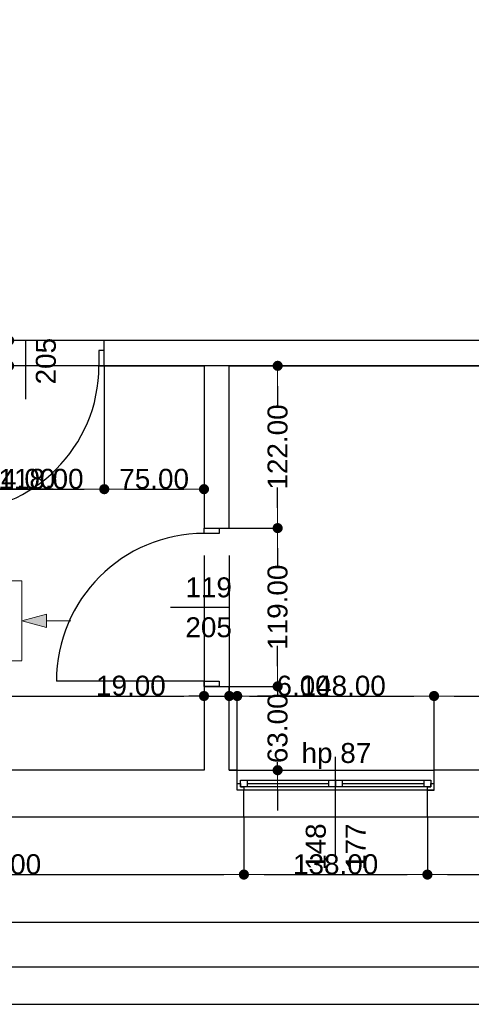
# Model space of a CAD drawing. Header units: millimetres. Extents: x -175445 to -20415, y -559200 to 231527.
# Tile 86 of 256: x -124714 to -121318, y -180731 to -173328. Entities that reach past the tile are written whole.
import ezdxf

# ---------------------------------------------------------------- set-up
doc = ezdxf.new("R2010")
doc.units = ezdxf.units.MM
doc.header["$MEASUREMENT"] = 0
doc.linetypes.add('Wipeout_Contour', pattern=[1000, 0, -1000])
for name, color, linetype in [('Drzwi', 7, 'Continuous'), ('Linia', 7, 'Continuous'), ('Obiekt', 7, 'Continuous'), ('Okno', 7, 'Continuous'), ('Strop', 7, 'Continuous'), ('Wymiary', 63, 'Continuous'), ('Ściana', 7, 'Continuous')]:
    doc.layers.add(name, color=color, linetype=linetype)
doc.styles.add('Arial', font='txt')
doc.dimstyles.new('GENERATED_STYLE__1', dxfattribs={"dimtxt": 150, "dimasz": 152, "dimexe": 0.18, "dimexo": 0, "dimgap": 0.09, "dimtad": 1, "dimtih": 1, "dimtoh": 1, "dimlfac": 0.1, "dimzin": 0, "dimdsep": 46, "dimtxsty": 'Arial', "dimblk": 'ARROWHEAD_11', "dimblk1": 'ARROWHEAD_11', "dimblk2": 'ARROWHEAD_11', "dimcen": 0.09, "dimclrd": 114, "dimclre": 114, "dimclrt": 114, "dimazin": 0, "dimtfac": 1, "dimtdec": 4, "dimtmove": 0, "dimatfit": 3, "dimfxl": 1, "dimtolj": 1, "dimtzin": 0, "dimarcsym": 0})
doc.dimstyles.new('GENERATED_STYLE__2', dxfattribs={"dimtxt": 150, "dimasz": 152, "dimexe": 0.18, "dimexo": 0, "dimgap": 0.09, "dimtad": 1, "dimlfac": 0.1, "dimzin": 0, "dimdsep": 46, "dimtxsty": 'Arial', "dimblk": 'ARROWHEAD_11', "dimblk1": 'ARROWHEAD_11', "dimblk2": 'ARROWHEAD_11', "dimcen": 0.09, "dimclrd": 114, "dimclre": 114, "dimclrt": 114, "dimazin": 0, "dimtfac": 1, "dimtdec": 4, "dimtmove": 0, "dimatfit": 3, "dimfxl": 1, "dimtolj": 1, "dimtzin": 0, "dimarcsym": 0})

# ---------------------------------------------------------------- blocks, each defined once
blk = doc.blocks.new('ARROWHEAD_11')
at = {"color": 0, "linetype": 'Continuous', "lineweight": 0}
blk.add_line((0, 0), (-1, 0), dxfattribs=at)
at = {"color": 0, "linetype": 'Continuous', "lineweight": 0, "const_width": 0.25, "flags": 128}
blk.add_lwpolyline([(-0.125, 0, 1), (0.125, 0, 1)], format="xyb", close=True, dxfattribs=at)
blk = doc.blocks.new('*D1097')
at = {"layer": 'Defpoints', "color": 0}
for p in [(-123328, -177355.6), (-123328, -178412.8), (-126668, -178970.6)]:
    blk.add_point(p, dxfattribs=at)
at = {"layer": 'Wymiary', "color": 114, "lineweight": -2}
for p, q in [((-123328, -177355.6), (-123328, -178412.9)), ((-126668, -178970.6), (-126668, -178412.6)), ((-126516, -178412.8), (-123480, -178412.8))]:
    blk.add_line(p, q, dxfattribs=at)
at = {"layer": 'Wymiary', "color": 114, "lineweight": -2, "xscale": 152, "yscale": 152, "zscale": 152, "rotation": 180}
blk.add_blockref('ARROWHEAD_11', (-126668, -178412.8), dxfattribs=at)
at = {"layer": 'Wymiary', "color": 114, "lineweight": -2, "xscale": 152, "yscale": 152, "zscale": 152}
blk.add_blockref('ARROWHEAD_11', (-123328, -178412.8), dxfattribs=at)
at = {"layer": 'Wymiary', "color": 114, "lineweight": 13, "insert": (-125111.8, -178336), "char_height": 150, "attachment_point": 5, "style": 'Arial'}
blk.add_mtext('\\A1;334.00', dxfattribs=at)
blk = doc.blocks.new('*D1098')
at = {"layer": 'Defpoints', "color": 0}
for p in [(-123328, -177355.6), (-123138, -177355.6), (-123138, -178412.8)]:
    blk.add_point(p, dxfattribs=at)
at = {"layer": 'Wymiary', "color": 114, "lineweight": -2}
for p, q in [((-123328, -177355.6), (-123328, -178412.9)), ((-123138, -177355.6), (-123138, -178412.9)), ((-124123.7, -178412.8), (-123632, -178412.8)), ((-123632, -178412.8), (-123480, -178412.8)), ((-123328, -178412.8), (-123138, -178412.8)), ((-122986, -178412.8), (-122834, -178412.8))]:
    blk.add_line(p, q, dxfattribs=at)
at = {"layer": 'Wymiary', "color": 114, "lineweight": -2, "xscale": 152, "yscale": 152, "zscale": 152}
blk.add_blockref('ARROWHEAD_11', (-123328, -178412.8), dxfattribs=at)
at = {"layer": 'Wymiary', "color": 114, "lineweight": -2, "xscale": 152, "yscale": 152, "zscale": 152, "rotation": 180}
blk.add_blockref('ARROWHEAD_11', (-123138, -178412.8), dxfattribs=at)
at = {"layer": 'Wymiary', "color": 114, "lineweight": 13, "insert": (-123877.9, -178336.1), "char_height": 150, "attachment_point": 5, "style": 'Arial'}
blk.add_mtext('\\A1;19.00', dxfattribs=at)
blk = doc.blocks.new('*D1099')
at = {"layer": 'Defpoints', "color": 0}
for p in [(-123138, -177355.6), (-123078, -178412.8), (-123078, -178970.6)]:
    blk.add_point(p, dxfattribs=at)
at = {"layer": 'Wymiary', "color": 114, "lineweight": -2}
for p, q in [((-123138, -177355.6), (-123138, -178412.9)), ((-123290, -178412.8), (-123442, -178412.8)), ((-123138, -178412.8), (-123078, -178412.8)), ((-123078, -178970.6), (-123078, -178412.6)), ((-122774, -178412.8), (-122926, -178412.8)), ((-122384, -178412.8), (-122774, -178412.8))]:
    blk.add_line(p, q, dxfattribs=at)
at = {"layer": 'Wymiary', "color": 114, "lineweight": -2, "xscale": 152, "yscale": 152, "zscale": 152}
blk.add_blockref('ARROWHEAD_11', (-123138, -178412.8), dxfattribs=at)
at = {"layer": 'Wymiary', "color": 114, "lineweight": -2, "xscale": 152, "yscale": 152, "zscale": 152, "rotation": 180}
blk.add_blockref('ARROWHEAD_11', (-123078, -178412.8), dxfattribs=at)
at = {"layer": 'Wymiary', "color": 114, "lineweight": 13, "insert": (-122579, -178336.1), "char_height": 150, "attachment_point": 5, "style": 'Arial'}
blk.add_mtext('\\A1;6.00', dxfattribs=at)
blk = doc.blocks.new('*D1100')
at = {"layer": 'Defpoints', "color": 0}
for p in [(-121598, -178412.8), (-123078, -178970.6), (-121598, -178970.6)]:
    blk.add_point(p, dxfattribs=at)
at = {"layer": 'Wymiary', "color": 114, "lineweight": -2}
for p, q in [((-123078, -178970.6), (-123078, -178412.6)), ((-122926, -178412.8), (-121750, -178412.8)), ((-121598, -178970.6), (-121598, -178412.6))]:
    blk.add_line(p, q, dxfattribs=at)
at = {"layer": 'Wymiary', "color": 114, "lineweight": -2, "xscale": 152, "yscale": 152, "zscale": 152, "rotation": 180}
blk.add_blockref('ARROWHEAD_11', (-123078, -178412.8), dxfattribs=at)
at = {"layer": 'Wymiary', "color": 114, "lineweight": -2, "xscale": 152, "yscale": 152, "zscale": 152}
blk.add_blockref('ARROWHEAD_11', (-121598, -178412.8), dxfattribs=at)
at = {"layer": 'Wymiary', "color": 114, "lineweight": 13, "insert": (-122281.1, -178336.1), "char_height": 150, "attachment_point": 5, "style": 'Arial'}
blk.add_mtext('\\A1;148.00', dxfattribs=at)
blk = doc.blocks.new('*D1101')
at = {"layer": 'Defpoints', "color": 0}
for p in [(-118708, -178412.8), (-118708, -178810.6), (-121598, -178970.6)]:
    blk.add_point(p, dxfattribs=at)
at = {"layer": 'Wymiary', "color": 114, "lineweight": -2}
for p, q in [((-121598, -178970.6), (-121598, -178412.6)), ((-121446, -178412.8), (-118860, -178412.8)), ((-118708, -178810.6), (-118708, -178412.6))]:
    blk.add_line(p, q, dxfattribs=at)
at = {"layer": 'Wymiary', "color": 114, "lineweight": -2, "xscale": 152, "yscale": 152, "zscale": 152, "rotation": 180}
blk.add_blockref('ARROWHEAD_11', (-121598, -178412.8), dxfattribs=at)
at = {"layer": 'Wymiary', "color": 114, "lineweight": -2, "xscale": 152, "yscale": 152, "zscale": 152}
blk.add_blockref('ARROWHEAD_11', (-118708, -178412.8), dxfattribs=at)
at = {"layer": 'Wymiary', "color": 114, "lineweight": 13, "insert": (-120153, -178336.1), "char_height": 150, "attachment_point": 5, "style": 'Arial'}
blk.add_mtext('\\A1;289.00', dxfattribs=at)
blk = doc.blocks.new('*D1589')
at = {"layer": 'Defpoints', "color": 0}
for p in [(-124946.7, -175930.6), (-120608, -175930.6), (-123328, -178970.6)]:
    blk.add_point(p, dxfattribs=at)
at = {"layer": 'Wymiary', "color": 114, "lineweight": -2}
for p, q in [((-120608, -175930.6), (-124946.9, -175930.6)), ((-124946.7, -176082.6), (-124946.7, -177253.3)), ((-124946.7, -178818.6), (-124946.7, -177875.6)), ((-123328, -178970.6), (-124946.9, -178970.6))]:
    blk.add_line(p, q, dxfattribs=at)
at = {"layer": 'Wymiary', "color": 114, "lineweight": -2, "xscale": 152, "yscale": 152, "zscale": 152}
for p, rotation in [((-124946.7, -175930.6), 90), ((-124946.7, -178970.6), 270)]:
    blk.add_blockref('ARROWHEAD_11', p, dxfattribs=dict(at, rotation=rotation))
at = {"layer": 'Wymiary', "color": 114, "lineweight": 13, "insert": (-124946.7, -177564.5), "char_height": 150, "attachment_point": 5, "rotation": 90, "style": 'Arial'}
blk.add_mtext('\\A1;304.00', dxfattribs=at)
blk = doc.blocks.new('*D1590')
at = {"layer": 'Defpoints', "color": 0}
for p in [(-124793.4, -175740.6), (-120608, -175740.6), (-120608, -175930.6)]:
    blk.add_point(p, dxfattribs=at)
at = {"layer": 'Wymiary', "color": 114, "lineweight": -2}
for p, q in [((-124793.4, -175588.6), (-124793.4, -175436.6)), ((-120608, -175740.6), (-124793.5, -175740.6)), ((-124793.4, -175930.6), (-124793.4, -175740.6)), ((-120608, -175930.6), (-124793.5, -175930.6)), ((-124793.4, -176082.6), (-124870, -176234.6))]:
    blk.add_line(p, q, dxfattribs=at)
at = {"layer": 'Wymiary', "color": 114, "lineweight": -2, "xscale": 152, "yscale": 152, "zscale": 152}
for p, rotation in [((-124793.4, -175740.6), 270), ((-124793.4, -175930.6), 90)]:
    blk.add_blockref('ARROWHEAD_11', p, dxfattribs=dict(at, rotation=rotation))
at = {"layer": 'Wymiary', "color": 114, "lineweight": 13, "insert": (-124870, -176311.3), "char_height": 150, "attachment_point": 5, "rotation": 90, "style": 'Arial'}
blk.add_mtext('\\A1;19.00', dxfattribs=at)
blk = doc.blocks.new('*D1591')
at = {"layer": 'Defpoints', "color": 0}
for p in [(-125358, -169160.6), (-124946.7, -169160.6), (-120608, -175740.6)]:
    blk.add_point(p, dxfattribs=at)
at = {"layer": 'Wymiary', "color": 114, "lineweight": -2}
for p, q in [((-125358, -169160.6), (-124946.5, -169160.6)), ((-124946.7, -169312.6), (-124946.7, -172252.9)), ((-124946.7, -175588.6), (-124946.7, -172876.1)), ((-120608, -175740.6), (-124946.9, -175740.6))]:
    blk.add_line(p, q, dxfattribs=at)
at = {"layer": 'Wymiary', "color": 114, "lineweight": -2, "xscale": 152, "yscale": 152, "zscale": 152}
for p, rotation in [((-124946.7, -169160.6), 90), ((-124946.7, -175740.6), 270)]:
    blk.add_blockref('ARROWHEAD_11', p, dxfattribs=dict(at, rotation=rotation))
at = {"layer": 'Wymiary', "color": 114, "lineweight": 13, "insert": (-124946.7, -172564.5), "char_height": 150, "attachment_point": 5, "rotation": 90, "style": 'Arial'}
blk.add_mtext('\\A1;658.00', dxfattribs=at)
blk = doc.blocks.new('*D1618')
at = {"layer": 'Defpoints', "color": 0}
for p in [(-125398, -175930.6), (-125258, -175930.6), (-125258, -176857.8)]:
    blk.add_point(p, dxfattribs=at)
at = {"layer": 'Wymiary', "color": 114, "lineweight": -2}
for p, q in [((-125398, -175930.6), (-125398, -176858)), ((-125258, -175930.6), (-125258, -176858)), ((-125550, -176857.8), (-125702, -176857.8)), ((-125398, -176857.8), (-125258, -176857.8)), ((-124954, -176857.8), (-125106, -176857.8)), ((-124462.4, -176857.8), (-124954, -176857.8))]:
    blk.add_line(p, q, dxfattribs=at)
at = {"layer": 'Wymiary', "color": 114, "lineweight": -2, "xscale": 152, "yscale": 152, "zscale": 152}
blk.add_blockref('ARROWHEAD_11', (-125398, -176857.8), dxfattribs=at)
at = {"layer": 'Wymiary', "color": 114, "lineweight": -2, "xscale": 152, "yscale": 152, "zscale": 152, "rotation": 180}
blk.add_blockref('ARROWHEAD_11', (-125258, -176857.8), dxfattribs=at)
at = {"layer": 'Wymiary', "color": 114, "lineweight": 13, "insert": (-124708.2, -176781.1), "char_height": 150, "attachment_point": 5, "style": 'Arial'}
blk.add_mtext('\\A1;14.00', dxfattribs=at)
blk = doc.blocks.new('*D1619')
at = {"layer": 'Defpoints', "color": 0}
for p in [(-125258, -175930.6), (-124078, -175930.6), (-124078, -176857.8)]:
    blk.add_point(p, dxfattribs=at)
at = {"layer": 'Wymiary', "color": 114, "lineweight": -2}
for p, q in [((-125258, -175930.6), (-125258, -176858)), ((-124078, -175930.6), (-124078, -176858)), ((-125106, -176857.8), (-124230, -176857.8))]:
    blk.add_line(p, q, dxfattribs=at)
at = {"layer": 'Wymiary', "color": 114, "lineweight": -2, "xscale": 152, "yscale": 152, "zscale": 152, "rotation": 180}
blk.add_blockref('ARROWHEAD_11', (-125258, -176857.8), dxfattribs=at)
at = {"layer": 'Wymiary', "color": 114, "lineweight": -2, "xscale": 152, "yscale": 152, "zscale": 152}
blk.add_blockref('ARROWHEAD_11', (-124078, -176857.8), dxfattribs=at)
at = {"layer": 'Wymiary', "color": 114, "lineweight": 13, "insert": (-124554.2, -176781.1), "char_height": 150, "attachment_point": 5, "style": 'Arial'}
blk.add_mtext('\\A1;118.00', dxfattribs=at)
blk = doc.blocks.new('*D1620')
at = {"layer": 'Defpoints', "color": 0}
for p in [(-124078, -175930.6), (-123328, -175930.6), (-123328, -176857.8)]:
    blk.add_point(p, dxfattribs=at)
at = {"layer": 'Wymiary', "color": 114, "lineweight": -2}
for p, q in [((-124078, -175930.6), (-124078, -176858)), ((-123328, -175930.6), (-123328, -176858)), ((-123926, -176857.8), (-123480, -176857.8))]:
    blk.add_line(p, q, dxfattribs=at)
at = {"layer": 'Wymiary', "color": 114, "lineweight": -2, "xscale": 152, "yscale": 152, "zscale": 152, "rotation": 180}
blk.add_blockref('ARROWHEAD_11', (-124078, -176857.8), dxfattribs=at)
at = {"layer": 'Wymiary', "color": 114, "lineweight": -2, "xscale": 152, "yscale": 152, "zscale": 152}
blk.add_blockref('ARROWHEAD_11', (-123328, -176857.8), dxfattribs=at)
at = {"layer": 'Wymiary', "color": 114, "lineweight": 13, "insert": (-123703, -176781.1), "char_height": 150, "attachment_point": 5, "style": 'Arial'}
blk.add_mtext('\\A1;75.00', dxfattribs=at)
blk = doc.blocks.new('*D1656')
at = {"layer": 'Defpoints', "color": 0}
for p in [(-123138, -178340.6), (-122774.2, -178340.6), (-123138, -178970.6)]:
    blk.add_point(p, dxfattribs=at)
at = {"layer": 'Wymiary', "color": 114, "lineweight": -2}
for p, q in [((-122774.2, -178188.6), (-122774.2, -178036.6)), ((-123138, -178340.6), (-122774.1, -178340.6)), ((-122774.2, -178340.6), (-122774.2, -178402.3)), ((-122774.2, -178970.6), (-122774.2, -178909)), ((-123138, -178970.6), (-122774.1, -178970.6)), ((-122774.2, -179122.6), (-122774.2, -179274.6))]:
    blk.add_line(p, q, dxfattribs=at)
at = {"layer": 'Wymiary', "color": 114, "lineweight": -2, "xscale": 152, "yscale": 152, "zscale": 152}
for p, rotation in [((-122774.2, -178340.6), 270), ((-122774.2, -178970.6), 90)]:
    blk.add_blockref('ARROWHEAD_11', p, dxfattribs=dict(at, rotation=rotation))
at = {"layer": 'Wymiary', "color": 114, "lineweight": 13, "insert": (-122774.2, -178655.6), "char_height": 150, "attachment_point": 5, "rotation": 90, "style": 'Arial'}
blk.add_mtext('\\A1;63.00', dxfattribs=at)
blk = doc.blocks.new('*D1657')
at = {"layer": 'Defpoints', "color": 0}
for p in [(-123138, -177150.6), (-122774.2, -177150.6), (-123138, -178340.6)]:
    blk.add_point(p, dxfattribs=at)
at = {"layer": 'Wymiary', "color": 114, "lineweight": -2}
for p, q in [((-123138, -177150.6), (-122774.1, -177150.6)), ((-122774.2, -177302.6), (-122774.2, -177441.5)), ((-122774.2, -178188.6), (-122774.2, -178049.8)), ((-123138, -178340.6), (-122774.1, -178340.6))]:
    blk.add_line(p, q, dxfattribs=at)
at = {"layer": 'Wymiary', "color": 114, "lineweight": -2, "xscale": 152, "yscale": 152, "zscale": 152}
for p, rotation in [((-122774.2, -177150.6), 90), ((-122774.2, -178340.6), 270)]:
    blk.add_blockref('ARROWHEAD_11', p, dxfattribs=dict(at, rotation=rotation))
at = {"layer": 'Wymiary', "color": 114, "lineweight": 13, "insert": (-122774.2, -177745.6), "char_height": 150, "attachment_point": 5, "rotation": 90, "style": 'Arial'}
blk.add_mtext('\\A1;119.00', dxfattribs=at)
blk = doc.blocks.new('*D1658')
at = {"layer": 'Defpoints', "color": 0}
for p in [(-123138, -175930.6), (-122774.2, -175930.6), (-123138, -177150.6)]:
    blk.add_point(p, dxfattribs=at)
at = {"layer": 'Wymiary', "color": 114, "lineweight": -2}
for p, q in [((-123138, -175930.6), (-122774.1, -175930.6)), ((-122774.2, -176082.6), (-122774.2, -176236.5)), ((-122774.2, -176998.6), (-122774.2, -176844.8)), ((-123138, -177150.6), (-122774.1, -177150.6))]:
    blk.add_line(p, q, dxfattribs=at)
at = {"layer": 'Wymiary', "color": 114, "lineweight": -2, "xscale": 152, "yscale": 152, "zscale": 152}
for p, rotation in [((-122774.2, -175930.6), 90), ((-122774.2, -177150.6), 270)]:
    blk.add_blockref('ARROWHEAD_11', p, dxfattribs=dict(at, rotation=rotation))
at = {"layer": 'Wymiary', "color": 114, "lineweight": 13, "insert": (-122774.2, -176540.6), "char_height": 150, "attachment_point": 5, "rotation": 90, "style": 'Arial'}
blk.add_mtext('\\A1;122.00', dxfattribs=at)
blk = doc.blocks.new('*D1715')
at = {"layer": 'Defpoints', "color": 0}
for p in [(-126718, -179320.6), (-123028, -179320.6), (-123028, -179755.3)]:
    blk.add_point(p, dxfattribs=at)
at = {"layer": 'Wymiary', "color": 114, "lineweight": -2}
for p, q in [((-126718, -179320.6), (-126718, -179755.4)), ((-123028, -179320.6), (-123028, -179755.4)), ((-126566, -179755.3), (-123180, -179755.3))]:
    blk.add_line(p, q, dxfattribs=at)
at = {"layer": 'Wymiary', "color": 114, "lineweight": -2, "xscale": 152, "yscale": 152, "zscale": 152, "rotation": 180}
blk.add_blockref('ARROWHEAD_11', (-126718, -179755.3), dxfattribs=at)
at = {"layer": 'Wymiary', "color": 114, "lineweight": -2, "xscale": 152, "yscale": 152, "zscale": 152}
blk.add_blockref('ARROWHEAD_11', (-123028, -179755.3), dxfattribs=at)
at = {"layer": 'Wymiary', "color": 114, "lineweight": 13, "insert": (-124873, -179678.5), "char_height": 150, "attachment_point": 5, "style": 'Arial'}
blk.add_mtext('\\A1;369.00', dxfattribs=at)
blk = doc.blocks.new('*D1716')
at = {"layer": 'Defpoints', "color": 0}
for p in [(-123028, -179320.6), (-121648, -179320.6), (-121648, -179755.3)]:
    blk.add_point(p, dxfattribs=at)
at = {"layer": 'Wymiary', "color": 114, "lineweight": -2}
for p, q in [((-123028, -179320.6), (-123028, -179755.4)), ((-121648, -179320.6), (-121648, -179755.4)), ((-122876, -179755.3), (-121800, -179755.3))]:
    blk.add_line(p, q, dxfattribs=at)
at = {"layer": 'Wymiary', "color": 114, "lineweight": -2, "xscale": 152, "yscale": 152, "zscale": 152, "rotation": 180}
blk.add_blockref('ARROWHEAD_11', (-123028, -179755.3), dxfattribs=at)
at = {"layer": 'Wymiary', "color": 114, "lineweight": -2, "xscale": 152, "yscale": 152, "zscale": 152}
blk.add_blockref('ARROWHEAD_11', (-121648, -179755.3), dxfattribs=at)
at = {"layer": 'Wymiary', "color": 114, "lineweight": 13, "insert": (-122338, -179678.5), "char_height": 150, "attachment_point": 5, "style": 'Arial'}
blk.add_mtext('\\A1;138.00', dxfattribs=at)
blk = doc.blocks.new('*D1717')
at = {"layer": 'Defpoints', "color": 0}
for p in [(-121648, -179320.6), (-118068, -179320.6), (-118068, -179755.3)]:
    blk.add_point(p, dxfattribs=at)
at = {"layer": 'Wymiary', "color": 114, "lineweight": -2}
for p, q in [((-121648, -179320.6), (-121648, -179755.4)), ((-118068, -179320.6), (-118068, -179755.4)), ((-121496, -179755.3), (-118220, -179755.3))]:
    blk.add_line(p, q, dxfattribs=at)
at = {"layer": 'Wymiary', "color": 114, "lineweight": -2, "xscale": 152, "yscale": 152, "zscale": 152, "rotation": 180}
blk.add_blockref('ARROWHEAD_11', (-121648, -179755.3), dxfattribs=at)
at = {"layer": 'Wymiary', "color": 114, "lineweight": -2, "xscale": 152, "yscale": 152, "zscale": 152}
blk.add_blockref('ARROWHEAD_11', (-118068, -179755.3), dxfattribs=at)
at = {"layer": 'Wymiary', "color": 114, "lineweight": 13, "insert": (-119858, -179678.5), "char_height": 150, "attachment_point": 5, "style": 'Arial'}
blk.add_mtext('\\A1;358.00', dxfattribs=at)
blk = doc.blocks.new('*D1735')
at = {"layer": 'Defpoints', "color": 0}
for p in [(-67558, -174460.7), (-67558, -180112.2), (-140258, -180730.6)]:
    blk.add_point(p, dxfattribs=at)
at = {"layer": 'Wymiary', "color": 114, "lineweight": -2}
for p, q in [((-67558, -174460.7), (-67558, -180112.4)), ((-140258, -180730.6), (-140258, -180112)), ((-140106, -180112.2), (-67710, -180112.2))]:
    blk.add_line(p, q, dxfattribs=at)
at = {"layer": 'Wymiary', "color": 114, "lineweight": -2, "xscale": 152, "yscale": 152, "zscale": 152, "rotation": 180}
blk.add_blockref('ARROWHEAD_11', (-140258, -180112.2), dxfattribs=at)
at = {"layer": 'Wymiary', "color": 114, "lineweight": -2, "xscale": 152, "yscale": 152, "zscale": 152}
blk.add_blockref('ARROWHEAD_11', (-67558, -180112.2), dxfattribs=at)
at = {"layer": 'Wymiary', "color": 114, "lineweight": 13, "insert": (-103908, -180035.5), "char_height": 150, "attachment_point": 5, "style": 'Arial'}
blk.add_mtext('\\A1;7270.01', dxfattribs=at)

msp = doc.modelspace()

# ---------------------------------------------------------------- hatches: boundary and pattern name
at = {"layer": 'Linia', "linetype": 'Continuous', "lineweight": 13}
msp.add_hatch(color=256, dxfattribs=at).paths.add_polyline_path([(-124698.913, -177847.394), (-124512.311, -177897.394), (-124512.311, -177797.394)])

# ---------------------------------------------------------------- linework, layer by layer
at = {"layer": 'Drzwi'}
for p, q in [((-124078.019, -175815.636), (-124118.019, -175815.636)), ((-124118.019, -175815.636), (-124118.019, -175930.636)), ((-124078.019, -175930.636), (-124078.019, -175815.636)), ((-124078.019, -175930.636), (-124078.019, -175815.636)), ((-124118.019, -175930.636), (-124078.019, -175930.636)), ((-123328.019, -177190.636), (-123328.019, -177150.636)), ((-123328.019, -177150.636), (-123213.019, -177150.636)), ((-123328.019, -177150.636), (-123213.019, -177150.636)), ((-123213.019, -177190.636), (-123328.019, -177190.636)), ((-123213.019, -177150.636), (-123213.019, -177190.636)), ((-123328.019, -178300.636), (-124438.019, -178300.636)), ((-123328.019, -178340.636), (-123328.019, -178300.636)), ((-123328.019, -178300.636), (-123213.019, -178300.636)), ((-123213.019, -178300.636), (-123213.019, -178340.636)), ((-123213.019, -178340.636), (-123328.019, -178340.636)), ((-123328.019, -178340.636), (-123213.019, -178340.636))]:
    msp.add_line(p, q, dxfattribs=at)
for centre, radius, start, end in [((-125218.019, -175930.636), 1100, 270, 0), ((-123328.019, -178300.636), 1110, 90, 180)]:
    msp.add_arc(centre, radius, start, end, dxfattribs=at)
at = {"layer": 'Linia', "lineweight": 13}
for p, q in [((-124698.913, -177547.794), (-125298.913, -177547.794)), ((-124698.913, -178146.994), (-124698.913, -177547.794)), ((-124698.913, -177847.394), (-124512.311, -177797.394)), ((-124512.311, -177797.394), (-124512.311, -177897.394)), ((-124698.913, -177847.394), (-124512.311, -177897.394)), ((-124328.538, -177847.394), (-124512.311, -177847.394)), ((-125298.913, -178147.794), (-124698.913, -178147.794))]:
    msp.add_line(p, q, dxfattribs=at)
at = {"layer": 'Obiekt'}
for p, q in [((-124668.019, -176182.014), (-124668.019, -175740.636)), ((-123579.397, -177745.636), (-123138.019, -177745.636)), ((-122338.019, -179620.636), (-122338.019, -178870.636))]:
    msp.add_line(p, q, dxfattribs=at)
at = {"layer": 'Okno'}
for p, q in [((-123078.019, -178970.636), (-121598.019, -178970.636)), ((-123053.019, -179045.636), (-123003.019, -179045.636)), ((-123053.019, -179095.636), (-123053.019, -179045.636)), ((-123003.019, -179045.636), (-122388.019, -179045.636)), ((-123003.019, -179045.636), (-123003.019, -179095.636)), ((-123003.019, -179045.636), (-122388.019, -179045.636)), ((-122388.019, -179095.636), (-122388.019, -179045.636)), ((-122388.019, -179045.636), (-122338.019, -179045.636)), ((-122338.019, -179045.636), (-122338.019, -179095.636)), ((-122338.019, -179045.636), (-122288.019, -179045.636)), ((-122338.019, -179095.636), (-122338.019, -179045.636)), ((-122288.019, -179045.636), (-121673.019, -179045.636)), ((-122288.019, -179045.636), (-122288.019, -179095.636)), ((-122288.019, -179045.636), (-121673.019, -179045.636)), ((-121673.019, -179095.636), (-121673.019, -179045.636)), ((-121673.019, -179045.636), (-121623.019, -179045.636)), ((-121623.019, -179045.636), (-121623.019, -179095.636)), ((-123078.019, -179070.636), (-123053.019, -179070.636)), ((-123078.019, -179120.636), (-123078.019, -179070.636)), ((-123028.019, -179120.636), (-123078.019, -179120.636)), ((-123028.019, -179120.636), (-123078.019, -179120.636)), ((-123053.019, -179070.636), (-123053.019, -179095.636)), ((-123053.019, -179095.636), (-123028.019, -179095.636)), ((-123003.019, -179095.636), (-123053.019, -179095.636)), ((-123028.019, -179095.636), (-123028.019, -179120.636)), ((-122338.019, -179120.636), (-123028.019, -179120.636)), ((-123003.019, -179070.636), (-122388.019, -179070.636)), ((-122388.019, -179095.636), (-123003.019, -179095.636)), ((-122338.019, -179095.636), (-122388.019, -179095.636)), ((-122288.019, -179095.636), (-122338.019, -179095.636)), ((-121648.019, -179120.636), (-122338.019, -179120.636)), ((-122288.019, -179070.636), (-121673.019, -179070.636)), ((-121673.019, -179095.636), (-122288.019, -179095.636)), ((-121623.019, -179095.636), (-121673.019, -179095.636)), ((-121648.019, -179120.636), (-121648.019, -179095.636)), ((-121648.019, -179095.636), (-121623.019, -179095.636)), ((-121598.019, -179120.636), (-121648.019, -179120.636)), ((-121648.019, -179120.636), (-121598.019, -179120.636)), ((-121623.019, -179095.636), (-121623.019, -179070.636)), ((-121623.019, -179070.636), (-121598.019, -179070.636)), ((-121598.019, -179120.636), (-121598.019, -179070.636)), ((-123028.019, -179320.636), (-121648.019, -179320.636))]:
    msp.add_line(p, q, dxfattribs=at)
at = {"layer": 'Strop', "flags": 128}
msp.add_lwpolyline([(-96528.019, -180730.636), (-140258.019, -180730.636), (-141547.974, -180730.636), (-141547.974, -179164.997), (-158346.468, -163832.965), (-159768.887, -165391.434), (-165456.021, -160200.771), (-162779.93, -157268.292), (-160850.538, -159029.253), (-154498.018, -159029.253), (-154498.018, -153008.003, -0.00002607), (-154486.563, -153005.817, -0.04841545), (-132966.516, -151026.695, -0.0060186), (-130274.231, -151072.694), (-126000.282, -151274.702, -0.00045657), (-125806.601, -151285.909, -0.01791801), (-118229.318, -152004.441, -0.00776908), (-114963.359, -152484.403), (-114963.364, -152484.434, -0.034913), (-97147.904, -156667.71, -0.03139835)], format="xyb", dxfattribs=at)
at = {"layer": 'Ściana'}
for p, q in [((-124078.019, -175815.636), (-124078.019, -175740.636)), ((-124078.019, -175930.636), (-124078.019, -175815.636)), ((-123328.019, -177150.636), (-123213.019, -177150.636)), ((-123213.019, -177150.636), (-123138.019, -177150.636)), ((-123328.019, -178340.636), (-123213.019, -178340.636)), ((-123213.019, -178340.636), (-123138.019, -178340.636)), ((-123078.019, -179070.636), (-123078.019, -178970.636)), ((-121598.019, -179070.636), (-121598.019, -178970.636)), ((-123078.019, -179120.636), (-123078.019, -179070.636)), ((-123028.019, -179120.636), (-123078.019, -179120.636)), ((-123028.019, -179320.636), (-123028.019, -179120.636)), ((-121648.019, -179320.636), (-121648.019, -179120.636)), ((-121648.019, -179120.636), (-121598.019, -179120.636)), ((-121598.019, -179120.636), (-121598.019, -179070.636))]:
    msp.add_line(p, q, dxfattribs=at)
at = {"layer": 'Ściana', "flags": 128}
for points in [[(-118798.019, -175740.636), (-124078.019, -175740.636)], [(-124078.019, -175930.636), (-123328.019, -175930.636)], [(-123328.019, -175930.636), (-123328.019, -177150.636)], [(-123138.019, -177150.636), (-123138.019, -175930.636)], [(-123138.019, -175930.636), (-118778.019, -175930.636)], [(-123328.019, -178340.636), (-123328.019, -178970.636)], [(-123138.019, -178970.636), (-123138.019, -178340.636)], [(-123328.019, -178970.636), (-126668.019, -178970.636)], [(-123078.019, -178970.636), (-123138.019, -178970.636)], [(-118708.019, -178970.636), (-121598.019, -178970.636)], [(-126718.019, -179320.636), (-123028.019, -179320.636)], [(-121648.019, -179320.636), (-118068.019, -179320.636)]]:
    msp.add_lwpolyline(points, dxfattribs=at)

# ---------------------------------------------------------------- texts
at = {"layer": 'Obiekt', "char_height": 150, "attachment_point": 7, "rotation": 90, "style": 'Arial'}
for s, insert in [('\\A1;{\\fArial|b0|i0|c238|p38;205}', (-124440.55, -176070.462)), ('\\A1;{\\fArial|b0|i0|c238|p38;148}', (-122410.55, -179720.636)), ('\\A1;{\\fArial|b0|i0|c238|p38;177}', (-122113.019, -179720.636))]:
    msp.add_mtext(s, dxfattribs=dict(at, insert=insert))
at = {"layer": 'Obiekt', "char_height": 150, "attachment_point": 7, "style": 'Arial'}
for s, insert in [('\\A1;{\\fArial|b0|i0|c238|p38;119}', (-123467.845, -177673.104)), ('\\A1;{\\fArial|b0|i0|c238|p38;205}', (-123467.845, -177973.104)), ('\\A1;{\\fArial|b0|i0|c238|p38;hp 87}', (-122594.476, -178961.47))]:
    msp.add_mtext(s, dxfattribs=dict(at, insert=insert))

# ---------------------------------------------------------------- dimensions: what is measured, and where the dimension line sits
at = {"layer": 'Wymiary', "lineweight": 13}
for base, p1, p2, picture, middle in [((-124946.721, -169160.636), (-120608.019, -175740.636), (-125358.019, -169160.636), '*D1591', (-124946.721, -172564.465)), ((-124793.369, -175740.636), (-120608.019, -175930.636), (-120608.019, -175740.636), '*D1590', (-124870.045, -176311.312)), ((-124946.721, -175930.636), (-123328.019, -178970.636), (-120608.019, -175930.636), '*D1589', (-124946.721, -177564.465)), ((-122774.25, -175930.636), (-123138.019, -177150.636), (-123138.019, -175930.636), '*D1658', (-122774.25, -176540.636)), ((-122774.25, -177150.636), (-123138.019, -178340.636), (-123138.019, -177150.636), '*D1657', (-122774.25, -177745.636)), ((-122774.25, -178340.636), (-123138.019, -178970.636), (-123138.019, -178340.636), '*D1656', (-122774.25, -178655.636))]:
    dim = msp.add_linear_dim(base=base, p1=p1, p2=p2, angle=90, dimstyle='GENERATED_STYLE__2', dxfattribs=at)
    dim.commit()
    dim.dimension.update_dxf_attribs({"geometry": picture, "text_midpoint": middle, "dimtype": 160, "text_rotation": 90})
for base, p1, p2, picture, middle in [((-125258.019, -176857.781), (-125398.019, -175930.636), (-125258.019, -175930.636), '*D1618', (-124708.158, -176857.781)), ((-124078.019, -176857.781), (-125258.019, -175930.636), (-124078.019, -175930.636), '*D1619', (-124554.19, -176857.781)), ((-123328.019, -176857.781), (-124078.019, -175930.636), (-123328.019, -175930.636), '*D1620', (-123703.019, -176857.781)), ((-123328.019, -178412.768), (-126668.019, -178970.636), (-123328.019, -177355.636), '*D1097', (-125111.848, -178412.768)), ((-123138.019, -178412.768), (-123328.019, -177355.636), (-123138.019, -177355.636), '*D1098', (-123877.88, -178412.768)), ((-123078.019, -178412.768), (-123138.019, -177355.636), (-123078.019, -178970.636), '*D1099', (-122578.959, -178412.768)), ((-121598.019, -178412.768), (-123078.019, -178970.636), (-121598.019, -178970.636), '*D1100', (-122281.104, -178412.768)), ((-118708.019, -178412.768), (-121598.019, -178970.636), (-118708.019, -178810.636), '*D1101', (-120153.019, -178412.768)), ((-123028.019, -179755.251), (-126718.019, -179320.636), (-123028.019, -179320.636), '*D1715', (-124873.019, -179755.251)), ((-121648.019, -179755.251), (-123028.019, -179320.636), (-121648.019, -179320.636), '*D1716', (-122338.019, -179755.251)), ((-118068.019, -179755.251), (-121648.019, -179320.636), (-118068.019, -179320.636), '*D1717', (-119858.019, -179755.251))]:
    dim = msp.add_linear_dim(base=base, p1=p1, p2=p2, dimstyle='GENERATED_STYLE__1', dxfattribs=at)
    dim.commit()
    dim.dimension.update_dxf_attribs({"geometry": picture, "text_midpoint": middle, "dimtype": 160})

# ---------------------------------------------------------------- next in the draw order: wipeouts: each hides what was drawn before it
at = {"linetype": 'Wipeout_Contour', "lineweight": 0, "ltscale": 477383.047514}
msp.add_wipeout([(-96878.019, -180450.636), (-139918.019, -180450.636), (-140258.019, -180730.636), (-96528.019, -180730.636)], dxfattribs=at).dxf.layer = 'Ściana'

# ---------------------------------------------------------------- next in the draw order: linework, layer by layer
at = {"layer": 'Ściana', "flags": 128}
for points in [[(-96878.019, -180450.636), (-140258.019, -180450.636)], [(-140258.019, -180730.636), (-96528.019, -180730.636)]]:
    msp.add_lwpolyline(points, dxfattribs=at)

# ---------------------------------------------------------------- next in the draw order: dimensions: what is measured, and where the dimension line sits
at = {"layer": 'Wymiary', "lineweight": 13}
dim = msp.add_linear_dim(base=(-67557.968, -180112.207), p1=(-140258.019, -180730.636), p2=(-67557.968, -174460.715), dimstyle='GENERATED_STYLE__1', dxfattribs=at)
dim.commit()
dim.dimension.update_dxf_attribs({"geometry": '*D1735', "text_midpoint": (-103907.994, -180112.207), "dimtype": 160})

doc.saveas('drawing.dxf')
